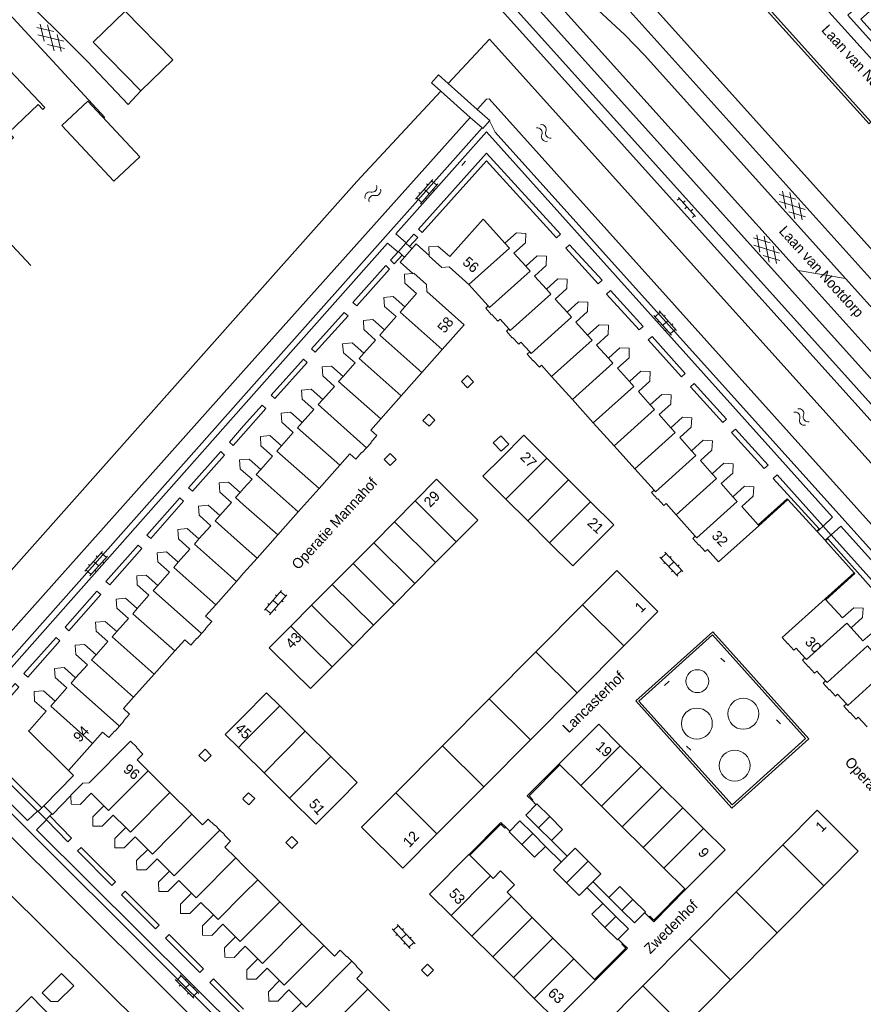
# Model space of a CAD drawing. Header units: metres. Extents: x 86385 to 87348, y 451052 to 451596.
# Tile 6 of 25: x 86461 to 86608, y 451300 to 451472. Entities that reach past the tile are written whole.
import ezdxf

# ---------------------------------------------------------------- set-up
doc = ezdxf.new("R2010")
doc.units = ezdxf.units.M
doc.linetypes.add('RI-HWA', pattern=[7.4, 5, -2.4])
for name, color, linetype, lineweight in [('B-WE-RI-HWA_TRANSPORTLEIDING-G', 150, 'RI-HWA', 18), ('bijgebouw', 8, 'Continuous', 0), ('dakrand', 8, 'Continuous', 0), ('dakrand bijgebouw', 8, 'Continuous', 0), ('gesloten verharding 6', 8, 'Continuous', 0), ('hoofdgebouw', 8, 'Continuous', 0), ('huisnummer', 8, 'Continuous', 0), ('kant gesloten verharding', 8, 'Continuous', 0), ('kant open verharding', 8, 'Continuous', 0), ('kant verharding', 8, 'Continuous', 0), ('kant water (FD)', 8, 'Continuous', 0), ('kunstwerk', 8, 'Continuous', 0), ('muur', 8, 'Continuous', 0), ('open verharding 2', 8, 'Continuous', 0), ('open verharding 6', 8, 'Continuous', 0), ('overig lijnvormig object', 8, 'Continuous', 0), ('raster', 8, 'Continuous', 0), ('straatnaam', 8, 'Continuous', 0), ('tussenmuur', 8, 'Continuous', 0), ('walbescherming', 8, 'Continuous', 0), ('water', 8, 'Continuous', 0)]:
    doc.layers.add(name, color=color, linetype=linetype, lineweight=lineweight)
doc.styles.add('Style-WORKING', font='WORKING.shx')

# ---------------------------------------------------------------- blocks, each defined once
blk = doc.blocks.new('GVTP6')
at = {"layer": 'gesloten verharding 6', "color": 7, "linetype": 'Continuous', "lineweight": 0}
for p, q in [((0, -0.4), (2.6, 1.2)), ((0, 0.4), (2.6, -1.2)), ((1, -1.2), (5, 1.2)), ((1, 1.2), (5, -1.2)), ((3.4, 1.2), (6, -0.4)), ((3.4, -1.2), (6, 0.4))]:
    blk.add_line(p, q, dxfattribs=at)
blk = doc.blocks.new('OV2')
at = {"layer": 'open verharding 2', "color": 7, "linetype": 'Continuous', "lineweight": 0}
for p, q in [((0.27, -2.31), (0.27, 2.29)), ((0.27, 1.99), (1.47, 1.99)), ((1.47, -2.31), (1.47, 2.29)), ((-0.03, 0.99), (0.27, 0.99)), ((1.77, 0.99), (1.47, 0.99)), ((-0.03, -1.01), (0.27, -1.01)), ((0.27, -0.01), (1.47, -0.01)), ((1.77, -1.01), (1.47, -1.01)), ((0.27, -2.01), (1.47, -2.01))]:
    blk.add_line(p, q, dxfattribs=at)
blk = doc.blocks.new('OVTP6')
at = {"layer": 'open verharding 6', "color": 7, "linetype": 'Continuous', "lineweight": 0}
for p, q in [((0, 0), (4.5, 0)), ((0.25, 0), (0.25, 0.5)), ((1.25, 0), (1.25, -0.5)), ((2.25, 0), (2.25, 0.5)), ((3.25, 0), (3.25, -0.5)), ((4.25, 0), (4.25, 0.5))]:
    blk.add_line(p, q, dxfattribs=at)
blk = doc.blocks.new('WA')
at = {"layer": 'water', "color": 7, "linetype": 'Continuous', "lineweight": 0}
for centre, start, end in [((0.73, 0), 28.0724, 151.9274), ((2.23, 0.8), 208.0724, 331.9274), ((0.73, -0.9), 28.0724, 151.9274), ((2.23, -0.1), 208.0724, 331.9274)]:
    blk.add_arc(centre, 0.85, start, end, dxfattribs=at)
blk = doc.blocks.new('A$Cf75df683')
at = {"layer": 'bijgebouw', "linetype": 'Continuous', "lineweight": 13}
for p, q in [((86553.45, 451333.02), (86555.71, 451330.78)), ((86552.73, 451327.82), (86550.48, 451330.06)), ((86562.36, 451323.03), (86560.15, 451325.23)), ((86567.98, 451318.57), (86570.18, 451316.39)), ((86565.01, 451315.6), (86567.19, 451313.43))]:
    blk.add_line(p, q, dxfattribs=at)
at = {"layer": 'bijgebouw', "linetype": 'Continuous', "lineweight": 13, "flags": 128}
for points in [[(86482.04, 451459.76), (86473.73, 451468.25), (86479.29, 451473.7), (86487.61, 451465.21), (86482.04, 451459.76)], [(86546.34, 451398.09), (86544.94, 451399.54), (86543.6, 451398.28), (86545, 451396.83), (86546.34, 451398.09)], [(86551.52, 451331.08), (86549.3, 451333.29), (86551.23, 451335.23), (86553.45, 451333.02)], [(86550.48, 451330.06), (86548.26, 451332.27), (86546.36, 451330.35), (86548.58, 451328.14)], [(86555.71, 451330.78), (86553.78, 451328.83), (86551.52, 451331.08)], [(86548.58, 451328.14), (86550.82, 451325.91), (86552.73, 451327.82)], [(86560.15, 451325.23), (86557.89, 451327.49), (86554.12, 451323.7), (86556.38, 451321.44)], [(86556.38, 451321.44), (86558.59, 451319.25), (86562.36, 451323.03)], [(86566.07, 451316.65), (86563.8, 451318.91), (86565.71, 451320.83), (86567.98, 451318.57)], [(86563.1, 451313.68), (86560.82, 451315.96), (86562.72, 451317.87), (86565.01, 451315.6)], [(86570.18, 451316.39), (86568.27, 451314.47), (86566.07, 451316.65)], [(86567.19, 451313.43), (86565.28, 451311.51), (86563.1, 451313.68)], [(86464.8, 451302.22), (86466.3, 451300.71), (86467.55, 451300.71), (86470.33, 451303.48), (86468.21, 451305.61), (86464.8, 451302.22)]]:
    blk.add_lwpolyline(points, dxfattribs=at)
at = {"layer": 'dakrand', "linetype": 'Continuous', "lineweight": 0}
for p, q in [((86549.61, 451384.66), (86545.79, 451388.46)), ((86553.44, 451380.85), (86549.61, 451384.66)), ((86537.13, 451381.01), (86533.51, 451377.37)), ((86533.51, 451377.37), (86529.89, 451373.73)), ((86529.89, 451373.73), (86526.28, 451370.09)), ((86526.28, 451370.09), (86522.66, 451366.45)), ((86559.19, 451370.01), (86551.03, 451361.8)), ((86522.66, 451366.45), (86519.04, 451362.81)), ((86519.04, 451362.81), (86515.43, 451359.17)), ((86551.03, 451361.8), (86542.88, 451353.59)), ((86510.77, 451347.94), (86506.31, 451352.36)), ((86542.88, 451353.59), (86534.72, 451345.38)), ((86500, 451350.59), (86496.8, 451347.36)), ((86515.23, 451343.52), (86510.77, 451347.94)), ((86534.72, 451345.38), (86526.56, 451337.18)), ((86593.19, 451312.73), (86601.34, 451320.94)), ((86585.04, 451304.52), (86593.19, 451312.73)), ((86576.89, 451296.3), (86585.04, 451304.52))]:
    blk.add_line(p, q, dxfattribs=at)
at = {"layer": 'dakrand', "linetype": 'Continuous', "lineweight": 0, "flags": 128}
for points in [[(86545.79, 451388.46), (86541.78, 451392.45), (86545.02, 451395.7)], [(86537.88, 451387.78), (86540.88, 451384.79), (86537.13, 451381.01)], [(86560.46, 451379.81), (86557.48, 451376.83), (86553.44, 451380.85)], [(86572.36, 451368.86), (86565.16, 451376.02), (86559.19, 451370.01)], [(86515.43, 451359.17), (86511.68, 451355.39), (86508.67, 451358.38)], [(86506.31, 451352.36), (86504.01, 451354.63), (86500, 451350.59)], [(86516.77, 451335.87), (86519.83, 451338.96), (86515.23, 451343.52)], [(86526.56, 451337.18), (86520.59, 451331.17), (86527.79, 451324.01)], [(86601.34, 451320.94), (86607.33, 451326.97), (86600.13, 451334.12)], [(86546, 451319.8), (86547.31, 451321.12), (86544.88, 451323.55), (86543.56, 451322.23)]]:
    blk.add_lwpolyline(points, dxfattribs=at)
at = {"layer": 'dakrand bijgebouw', "linetype": 'Continuous', "lineweight": 0, "flags": 128}
blk.add_lwpolyline([(86468.24, 451453.71), (86477.31, 451444.01), (86481.86, 451448.26), (86472.8, 451457.96), (86468.24, 451453.71)], dxfattribs=at)
at = {"layer": 'hoofdgebouw', "linetype": 'Continuous', "lineweight": 13}
for p, q in [((86541.82, 451437.36), (86536, 451430.84)), ((86551.28, 451430.95), (86549.26, 451429.14)), ((86554.89, 451426.94), (86552.87, 451425.12)), ((86539.35, 451425.97), (86542.72, 451422.2)), ((86524.46, 451423.68), (86526.1, 451423.83)), ((86526.1, 451423.83), (86528.13, 451422.02)), ((86542.72, 451422.2), (86542.27, 451421.8)), ((86520.91, 451419.68), (86522.55, 451419.83)), ((86522.55, 451419.83), (86524.58, 451418.02)), ((86546.33, 451418.18), (86545.89, 451417.78)), ((86518.93, 451415.75), (86520.97, 451413.94)), ((86534.69, 451414.61), (86531.1, 451410.57)), ((86549.95, 451414.17), (86549.5, 451413.77)), ((86513.71, 451411.56), (86515.35, 451411.71)), ((86515.35, 451411.71), (86517.38, 451409.9)), ((86569.38, 451410.83), (86567.36, 451409.01)), ((86531.1, 451410.57), (86527.52, 451406.52)), ((86553.79, 451409.9), (86557.42, 451405.86)), ((86527.52, 451406.52), (86523.94, 451402.5)), ((86557.42, 451405.86), (86561.06, 451401.81)), ((86561.06, 451401.81), (86564.71, 451397.76)), ((86580.25, 451398.74), (86578.23, 451396.92)), ((86564.71, 451397.76), (86568.32, 451393.74)), ((86499.3, 451395.32), (86500, 451395.38)), ((86552.92, 451395.63), (86556.75, 451391.83)), ((86516.77, 451394.41), (86513.16, 451390.35)), ((86568.32, 451393.74), (86571.67, 451390.01)), ((86556.75, 451391.83), (86560.58, 451388.02)), ((86495.82, 451389.69), (86495.72, 451391.29)), ((86499.4, 451389.63), (86500, 451390.31)), ((86513.16, 451390.35), (86509.52, 451386.25)), ((86571.67, 451390.01), (86571.23, 451389.61)), ((86529.94, 451388.14), (86526.33, 451384.5)), ((86509.52, 451386.25), (86505.95, 451382.22)), ((86575.52, 451385.74), (86578.88, 451382)), ((86526.33, 451384.5), (86522.71, 451380.86)), ((86589.99, 451383.83), (86589.86, 451383.98)), ((86505.95, 451382.22), (86502.36, 451378.18)), ((86578.88, 451382), (86578.44, 451381.6)), ((86522.71, 451380.86), (86519.1, 451377.21)), ((86502.36, 451378.18), (86500, 451375.52)), ((86519.1, 451377.21), (86515.48, 451373.57)), ((86500, 451375.52), (86498.74, 451374.1)), ((86498.74, 451374.1), (86495.13, 451370.02)), ((86515.48, 451373.57), (86511.87, 451369.93)), ((86601.68, 451370.9), (86601.55, 451371.05)), ((86511.87, 451369.93), (86508.25, 451366.28)), ((86572.36, 451368.86), (86566.39, 451362.85)), ((86566.39, 451362.85), (86558.23, 451354.64)), ((86487.96, 451361.95), (86484.37, 451357.91)), ((86598.03, 451360.74), (86597.58, 451360.34)), ((86484.37, 451357.91), (86480.79, 451353.87)), ((86601.64, 451356.72), (86601.2, 451356.32)), ((86463.4, 451354.86), (86465.04, 451355.01)), ((86465.04, 451355.01), (86467.08, 451353.2)), ((86558.23, 451354.64), (86550.08, 451346.44)), ((86605.26, 451352.71), (86604.81, 451352.31)), ((86496.8, 451347.36), (86499.1, 451345.09)), ((86473.61, 451345.79), (86469.4, 451341.07)), ((86550.08, 451346.44), (86541.92, 451338.23)), ((86565.77, 451345.41), (86569.4, 451341.8)), ((86499.1, 451345.09), (86500, 451344.19)), ((86500, 451344.19), (86503.56, 451340.67)), ((86555.24, 451342.06), (86555.09, 451342.21)), ((86558.86, 451338.46), (86555.24, 451342.06)), ((86483.3, 451341.03), (86487.13, 451337.23)), ((86503.56, 451340.67), (86508.02, 451336.25)), ((86569.4, 451341.8), (86573.03, 451338.19)), ((86562.5, 451334.85), (86558.86, 451338.46)), ((86487.13, 451337.23), (86490.96, 451333.42)), ((86541.92, 451338.23), (86533.76, 451330.02)), ((86573.03, 451338.19), (86576.67, 451334.57)), ((86566.13, 451331.24), (86562.5, 451334.85)), ((86576.67, 451334.57), (86580.3, 451330.96)), ((86600.13, 451334.12), (86594.14, 451328.08)), ((86533.76, 451330.02), (86527.79, 451324.01)), ((86569.77, 451327.63), (86566.13, 451331.24)), ((86594.14, 451328.08), (86585.99, 451319.87)), ((86539.51, 451326.27), (86539.36, 451326.42)), ((86573.4, 451324.02), (86569.77, 451327.63)), ((86498.62, 451325.8), (86500, 451324.43)), ((86543.12, 451322.66), (86539.51, 451326.27)), ((86500, 451324.43), (86502.45, 451321.99)), ((86577.04, 451320.41), (86573.4, 451324.02)), ((86502.45, 451321.99), (86506.31, 451318.15)), ((86543.56, 451322.23), (86543.12, 451322.66)), ((86488.97, 451317.75), (86490.9, 451319.68)), ((86546.76, 451319.05), (86546, 451319.8)), ((86585.99, 451319.87), (86577.84, 451311.66)), ((86489, 451316.13), (86488.97, 451317.75)), ((86506.31, 451318.15), (86510.18, 451314.31)), ((86550.39, 451315.43), (86546.76, 451319.05)), ((86510.18, 451314.31), (86514, 451310.5)), ((86536.23, 451315.74), (86539.86, 451312.13)), ((86554.02, 451311.82), (86550.39, 451315.43)), ((86539.86, 451312.13), (86543.49, 451308.51)), ((86557.65, 451308.2), (86554.02, 451311.82)), ((86577.84, 451311.66), (86569.69, 451303.45)), ((86543.49, 451308.51), (86547.12, 451304.9)), ((86561.28, 451304.59), (86557.65, 451308.2)), ((86547.12, 451304.9), (86550.76, 451301.28)), ((86521.66, 451302.89), (86525.49, 451299.08)), ((86569.69, 451303.45), (86561.54, 451295.24))]:
    blk.add_line(p, q, dxfattribs=at)
at = {"layer": 'hoofdgebouw', "linetype": 'Continuous', "lineweight": 13, "flags": 128}
for points in [[(86450.77, 451447.98), (86450.43, 451447.66), (86455.66, 451442.15), (86459.02, 451445.34), (86456.27, 451448.24), (86459.81, 451451.62), (86458.98, 451452.49), (86464.09, 451457.36), (86464.91, 451456.49), (86465.3, 451456.86), (86459.15, 451463.31), (86449.74, 451454.33), (86453.41, 451450.49), (86452.6, 451449.72)], [(86545.64, 451433.15), (86542.05, 451437.14), (86541.82, 451437.36)], [(86549.26, 451429.14), (86547.19, 451431.43), (86549.21, 451433.25), (86549.29, 451434.88), (86547.67, 451434.97), (86545.64, 451433.15)], [(86536, 451430.84), (86533.94, 451432.63), (86532.32, 451432.54), (86532.4, 451430.99)], [(86532.4, 451430.99), (86532.4, 451430.91), (86534.61, 451428.94), (86535.89, 451429.01), (86539.35, 451425.97)], [(86552.87, 451425.12), (86550.79, 451427.43), (86552.82, 451429.24), (86552.9, 451430.87), (86551.28, 451430.95)], [(86528.13, 451422.02), (86530.2, 451424.36), (86528.17, 451426.16), (86528.07, 451427.76), (86529.57, 451427.89)], [(86529.57, 451427.89), (86529.72, 451427.9), (86531.91, 451425.96), (86531.98, 451424.7), (86538.51, 451418.92), (86534.69, 451414.61)], [(86556.47, 451421.11), (86554.41, 451423.4), (86556.43, 451425.22), (86556.51, 451426.85), (86554.89, 451426.94)], [(86524.58, 451418.02), (86526.63, 451420.33), (86524.59, 451422.13), (86524.46, 451423.68)], [(86560.07, 451417.1), (86558.02, 451419.39), (86560.04, 451421.21), (86560.12, 451422.84), (86558.49, 451422.93), (86556.47, 451421.11)], [(86542.27, 451421.8), (86543.31, 451420.65), (86543.36, 451420.7), (86544.41, 451419.53), (86544.8, 451419.89), (86546.33, 451418.18)], [(86520.97, 451413.94), (86523.02, 451416.25), (86520.98, 451418.06), (86520.91, 451419.68)], [(86545.89, 451417.78), (86546.92, 451416.63), (86546.98, 451416.68), (86548.03, 451415.51), (86548.42, 451415.86), (86549.95, 451414.17)], [(86563.7, 451413.08), (86561.63, 451415.38), (86563.65, 451417.2), (86563.72, 451418.84), (86562.1, 451418.92), (86560.07, 451417.1)], [(86517.29, 451415.6), (86517.29, 451415.6), (86518.93, 451415.75)], [(86517.38, 451409.9), (86519.45, 451412.24), (86517.42, 451414.04), (86517.29, 451415.6)], [(86567.36, 451409.01), (86565.28, 451411.32), (86567.3, 451413.14), (86567.35, 451414.81), (86565.72, 451414.89), (86563.7, 451413.08)], [(86549.5, 451413.77), (86550.54, 451412.61), (86550.59, 451412.66), (86551.64, 451411.49), (86552.03, 451411.85), (86553.79, 451409.9)], [(86513.8, 451405.86), (86515.84, 451408.16), (86513.8, 451409.97), (86513.71, 451411.56)], [(86571.01, 451404.94), (86568.93, 451407.25), (86570.96, 451409.07), (86571, 451410.74), (86569.38, 451410.83)], [(86510.12, 451407.52), (86511.77, 451407.67), (86513.8, 451405.86)], [(86510.22, 451401.83), (86512.27, 451404.14), (86510.24, 451405.95), (86510.12, 451407.52)], [(86574.61, 451400.94), (86572.56, 451403.22), (86574.58, 451405.04), (86574.66, 451406.67), (86573.04, 451406.76), (86571.01, 451404.94)], [(86506.54, 451403.48), (86508.18, 451403.63), (86510.22, 451401.83)], [(86506.61, 451397.76), (86508.67, 451400.08), (86506.64, 451401.89), (86506.54, 451403.48)], [(86523.94, 451402.5), (86522.19, 451400.51), (86523.26, 451399.56), (86522.19, 451398.37), (86522.25, 451398.32), (86521.47, 451397.45)], [(86578.23, 451396.92), (86576.16, 451399.22), (86578.18, 451401.04), (86578.26, 451402.67), (86576.63, 451402.76), (86574.61, 451400.94)], [(86502.94, 451399.42), (86504.58, 451399.57), (86506.61, 451397.76)], [(86502.98, 451393.66), (86505.03, 451395.98), (86503, 451397.79), (86502.94, 451399.42)], [(86545.02, 451395.7), (86548.92, 451399.61), (86552.92, 451395.63)], [(86581.83, 451392.91), (86579.76, 451395.21), (86581.78, 451397.03), (86581.88, 451398.65), (86580.25, 451398.74)], [(86521.47, 451397.45), (86520.71, 451396.59), (86520.66, 451396.64), (86519.6, 451395.44), (86518.53, 451396.39), (86516.77, 451394.41)], [(86500, 451393.24), (86499.42, 451393.76), (86499.3, 451395.32)], [(86500, 451395.38), (86500.94, 451395.47), (86502.98, 451393.66)], [(86585.45, 451388.89), (86583.38, 451391.18), (86585.41, 451393), (86585.48, 451394.64), (86583.86, 451394.73), (86581.83, 451392.91)], [(86500, 451390.31), (86501.46, 451391.95), (86500, 451393.24)], [(86537.88, 451387.78), (86533.7, 451391.93), (86529.94, 451388.14)], [(86495.72, 451391.29), (86497.36, 451391.44), (86499.4, 451389.63)], [(86589.86, 451383.98), (86586.99, 451387.18), (86589.01, 451389), (86589.1, 451390.62), (86587.47, 451390.71), (86585.45, 451388.89)], [(86495.82, 451385.59), (86497.85, 451387.89), (86495.82, 451389.69)], [(86571.23, 451389.61), (86572.27, 451388.46), (86572.32, 451388.51), (86573.37, 451387.34), (86573.76, 451387.69), (86575.52, 451385.74)], [(86492.14, 451387.25), (86493.78, 451387.4), (86495.82, 451385.59)], [(86492.2, 451381.52), (86494.26, 451383.83), (86492.22, 451385.64), (86492.14, 451387.25)], [(86560.58, 451388.02), (86564.62, 451384), (86560.46, 451379.81)], [(86488.52, 451383.17), (86490.16, 451383.32), (86492.2, 451381.52)], [(86488.58, 451377.44), (86490.63, 451379.75), (86488.6, 451381.55), (86488.52, 451383.17)], [(86578.44, 451381.6), (86579.48, 451380.44), (86579.53, 451380.48), (86580.58, 451379.32), (86580.98, 451379.67), (86582.94, 451377.49), (86589.99, 451383.83)], [(86484.91, 451379.1), (86486.55, 451379.24), (86488.58, 451377.44)], [(86485, 451373.4), (86487.04, 451375.7), (86485.01, 451377.51), (86484.91, 451379.1)], [(86481.32, 451375.06), (86482.96, 451375.2), (86485, 451373.4)], [(86481.41, 451369.36), (86483.46, 451371.67), (86481.43, 451373.48), (86481.32, 451375.06)], [(86477.74, 451371.02), (86479.38, 451371.16), (86481.41, 451369.36)], [(86601.55, 451371.05), (86594.04, 451364.28), (86595.01, 451363.21), (86595.06, 451363.25), (86596.11, 451362.09), (86596.5, 451362.44), (86598.03, 451360.74)], [(86477.83, 451365.32), (86479.87, 451367.62), (86477.84, 451369.43), (86477.74, 451371.02)], [(86495.13, 451370.02), (86493.35, 451368.02), (86494.42, 451367.08), (86493.36, 451365.88), (86493.41, 451365.83), (86492.66, 451364.99)], [(86606.1, 451365.99), (86608.09, 451367.78), (86608.2, 451369.42), (86606.55, 451369.5), (86604.56, 451367.71), (86601.68, 451370.9)], [(86474.15, 451366.98), (86475.8, 451367.12), (86477.83, 451365.32)], [(86474.25, 451361.28), (86476.3, 451363.6), (86474.27, 451365.4), (86474.15, 451366.98)], [(86508.25, 451366.28), (86504.48, 451362.49), (86508.67, 451358.38)], [(86611.69, 451363.78), (86611.8, 451365.41), (86610.15, 451365.49), (86608.16, 451363.7), (86606.1, 451365.99)], [(86492.66, 451364.99), (86491.88, 451364.11), (86491.83, 451364.16), (86490.77, 451362.96), (86489.7, 451363.91), (86487.96, 451361.95)], [(86470.57, 451362.94), (86472.21, 451363.09), (86474.25, 451361.28)], [(86470.66, 451357.24), (86472.71, 451359.55), (86470.68, 451361.36), (86470.57, 451362.94)], [(86466.99, 451358.9), (86468.63, 451359.05), (86470.66, 451357.24)], [(86597.58, 451360.34), (86598.62, 451359.19), (86598.67, 451359.24), (86599.72, 451358.07), (86600.11, 451358.43), (86601.64, 451356.72)], [(86467.08, 451353.2), (86469.13, 451355.51), (86467.1, 451357.32), (86466.99, 451358.9)], [(86601.2, 451356.32), (86602.23, 451355.17), (86602.29, 451355.22), (86603.34, 451354.05), (86603.73, 451354.4), (86605.26, 451352.71)], [(86469.4, 451341.07), (86462.42, 451347.98), (86462.65, 451348.2), (86465.5, 451351.42), (86463.48, 451353.21), (86463.4, 451354.86)], [(86480.79, 451353.87), (86479.03, 451351.88), (86480.09, 451350.94), (86479.03, 451349.74), (86479.09, 451349.69), (86478.32, 451348.84)], [(86604.81, 451352.31), (86605.85, 451351.15), (86605.9, 451351.2), (86606.95, 451350.03), (86607.34, 451350.39), (86608.87, 451348.69)], [(86478.32, 451348.84), (86477.56, 451347.97), (86477.51, 451348.02), (86476.44, 451346.82), (86475.37, 451347.77), (86473.61, 451345.79)], [(86555.09, 451342.21), (86555.08, 451342.22), (86562, 451349.16), (86565.77, 451345.41)], [(86469.84, 451336.68), (86469.84, 451336.78), (86471.91, 451338.87), (86473.02, 451338.9), (86480.24, 451346.19), (86481.32, 451345.12), (86481.27, 451345.07), (86482.4, 451343.94), (86481.4, 451342.93), (86483.3, 451341.03)], [(86475.58, 451334.92), (86473.39, 451337.1), (86471.47, 451335.16), (86469.85, 451335.17), (86469.84, 451336.68)], [(86508.02, 451336.25), (86512.62, 451331.68), (86516.77, 451335.87)], [(86473.68, 451331.36), (86473.66, 451332.98), (86475.58, 451334.92)], [(86479.41, 451331.11), (86477.22, 451333.29), (86475.29, 451331.35), (86473.68, 451331.36)], [(86490.96, 451333.42), (86492.81, 451331.58), (86493.81, 451332.6), (86494.95, 451331.47), (86495, 451331.52), (86495.85, 451330.67)], [(86477.51, 451327.55), (86477.48, 451329.17), (86479.41, 451331.11)], [(86495.85, 451330.67), (86496.64, 451329.89), (86496.59, 451329.84), (86497.72, 451328.71), (86496.71, 451327.7), (86498.62, 451325.8)], [(86580.3, 451330.96), (86584.08, 451327.21), (86577.18, 451320.27), (86577.04, 451320.41)], [(86483.24, 451327.3), (86481.05, 451329.48), (86479.12, 451327.54), (86477.51, 451327.55)], [(86481.34, 451323.74), (86481.31, 451325.36), (86483.24, 451327.3)], [(86539.36, 451326.42), (86539.34, 451326.43), (86532.47, 451319.49), (86536.23, 451315.74)], [(86487.07, 451323.49), (86484.88, 451325.67), (86482.95, 451323.73), (86481.34, 451323.74)], [(86485.17, 451319.94), (86485.14, 451321.55), (86487.07, 451323.49)], [(86490.9, 451319.68), (86488.7, 451321.86), (86486.78, 451319.93), (86485.17, 451319.94)], [(86494.72, 451315.87), (86492.53, 451318.05), (86490.61, 451316.12), (86489, 451316.13)], [(86492.82, 451312.32), (86492.8, 451313.94), (86494.72, 451315.87)], [(86498.59, 451312.03), (86496.39, 451314.22), (86494.46, 451312.28), (86492.82, 451312.32)], [(86496.69, 451308.47), (86496.66, 451310.09), (86498.59, 451312.03)], [(86500, 451310.1), (86498.33, 451308.43), (86496.69, 451308.47)], [(86502.45, 451308.19), (86500.26, 451310.37), (86500, 451310.1)], [(86514, 451310.5), (86515.86, 451308.66), (86516.87, 451309.67), (86518, 451308.54), (86518.05, 451308.59), (86518.89, 451307.76)], [(86500.55, 451304.63), (86500.53, 451306.25), (86502.45, 451308.19)], [(86518.89, 451307.76), (86519.69, 451306.96), (86519.64, 451306.91), (86520.77, 451305.79), (86519.76, 451304.77), (86521.66, 451302.89)], [(86506.28, 451304.38), (86504.09, 451306.56), (86502.16, 451304.62), (86500.55, 451304.63)], [(86504.38, 451300.82), (86504.35, 451302.44), (86506.28, 451304.38)], [(86550.76, 451301.28), (86554.53, 451297.53), (86561.42, 451304.45), (86561.28, 451304.59)], [(86510.11, 451300.57), (86507.92, 451302.75), (86505.99, 451300.81), (86504.38, 451300.82)], [(86508.21, 451297.01), (86508.18, 451298.63), (86510.11, 451300.57)]]:
    blk.add_lwpolyline(points, dxfattribs=at)
at = {"layer": 'kant gesloten verharding', "linetype": 'Continuous', "lineweight": 0}
for p, q in [((86596.84, 451428.37), (86532.43, 451500)), ((86682.37, 451345.93), (86543.77, 451500)), ((86650.47, 451363.98), (86539.93, 451486.87)), ((86570.09, 451465.94), (86605.12, 451426.98)), ((86641.99, 451378.17), (86596.84, 451428.37)), ((86605.12, 451426.98), (86640.78, 451387.32))]:
    blk.add_line(p, q, dxfattribs=at)
at = {"layer": 'kant gesloten verharding', "linetype": 'Continuous', "lineweight": 0, "flags": 128}
blk.add_lwpolyline([(86570.09, 451465.94), (86566.57, 451469.54), (86543.07, 451491.39), (86540.31, 451494.28), (86535.15, 451500)], dxfattribs=at)
at = {"layer": 'kant open verharding', "linetype": 'Continuous', "lineweight": 0}
for p, q in [((86568.43, 451500), (86609.55, 451454.34)), ((86578.42, 451500), (86706.09, 451358.16)), ((86500, 451406.44), (86541.63, 451453.3)), ((86500.9, 451335.09), (86500, 451335.97)), ((86550.39, 451335.81), (86551.1, 451335.1)), ((86545.78, 451331.17), (86546.48, 451330.47)), ((86553.78, 451328.83), (86556.51, 451326.11)), ((86552.73, 451327.82), (86555.49, 451325.08)), ((86563.8, 451318.91), (86561.01, 451321.68)), ((86562.72, 451317.87), (86559.96, 451320.62)), ((86570.78, 451315.5), (86570.03, 451316.25)), ((86566.17, 451310.87), (86565.4, 451311.64))]:
    blk.add_line(p, q, dxfattribs=at)
at = {"layer": 'kant open verharding', "linetype": 'Continuous', "lineweight": 0, "flags": 128}
for points in [[(86678.06, 451319.99), (86679.1, 451321.22), (86678.89, 451325.12), (86521.58, 451500)], [(86567.81, 451500), (86609.23, 451454), (86609.55, 451454.34)], [(86536.38, 451486.48), (86677.7, 451329.37), (86681.87, 451333.01)], [(86621.54, 451457.03), (86607.81, 451472.29), (86613.83, 451477.68), (86615.79, 451475.49), (86621.73, 451480.83), (86618.39, 451484.55), (86605.51, 451472.96), (86620.61, 451456.19), (86621.54, 451457.03)], [(86542.92, 451454.53), (86543.92, 451452.54), (86670.77, 451311.56), (86678.06, 451319.99)], [(86528.36, 451433.23), (86526.57, 451434.8), (86542.4, 451452.6), (86602.84, 451385.34), (86601.22, 451383.77)], [(86500, 451404.82), (86525.14, 451433.17), (86526.95, 451431.63)], [(86529.57, 451427.89), (86527.31, 451429.87), (86530.14, 451433.07), (86532.4, 451430.99)], [(86539.07, 451407.92), (86538.04, 451409), (86539.12, 451410.03), (86540.15, 451408.95), (86539.07, 451407.92)], [(86500, 451293.19), (86446.6, 451346.33), (86500, 451406.44)], [(86464.02, 451334), (86462.26, 451332.32), (86448.16, 451346.37), (86500, 451404.82)], [(86531.31, 451402.21), (86532.34, 451403.28), (86533.4, 451402.25), (86532.37, 451401.18), (86531.31, 451402.21)], [(86524.55, 451395.37), (86525.59, 451396.42), (86526.64, 451395.38), (86525.6, 451394.33), (86524.55, 451395.37)], [(86600.48, 451383.25), (86600.08, 451382.85), (86595.05, 451388.38)], [(86668.5, 451308.89), (86670.01, 451310.68), (86604.31, 451383.75), (86602.62, 451382.23)], [(86606.6, 451375.61), (86601.59, 451381.17), (86602.03, 451381.54)], [(86598.71, 451346.61), (86585.26, 451334.52), (86568.47, 451353.23), (86581.92, 451365.31), (86598.71, 451346.61)], [(86598.15, 451346.64), (86585.29, 451335.09), (86569.03, 451353.2), (86581.89, 451364.75), (86598.15, 451346.64)], [(86493.26, 451342.66), (86492.2, 451343.72), (86493.26, 451344.78), (86494.32, 451343.72), (86493.26, 451342.66)], [(86469.4, 451341.07), (86470.28, 451340.23), (86465.1, 451334.91), (86466.59, 451333.39), (86469.84, 451336.68)], [(86500, 451336.3), (86500.87, 451337.2), (86501.94, 451336.16), (86500.9, 451335.09)], [(86500, 451335.97), (86499.83, 451336.13), (86500, 451336.3)], [(86500, 451294.81), (86463.83, 451330.74), (86465.56, 451332.43)], [(86508.44, 451327.43), (86507.37, 451328.48), (86508.42, 451329.55), (86509.49, 451328.5), (86508.44, 451327.43)], [(86532.09, 451305.16), (86531.05, 451306.2), (86532.1, 451307.24), (86533.13, 451306.19), (86532.09, 451305.16)], [(86457.18, 451295.86), (86462.93, 451301.61), (86466.71, 451297.73), (86420.67, 451251.59), (86421.74, 451250.61), (86422.4, 451250)]]:
    blk.add_lwpolyline(points, dxfattribs=at)
at = {"layer": 'kant open verharding', "linetype": 'Continuous', "lineweight": 0, "extrusion": (0, 0, -1)}
for centre, radius, start, end in [((-86579.23, 451356.68), 2, 0, 180), ((-86579.23, 451356.68), 2, 180, 0), ((-86587.26, 451350.98), 2.7, 0, 180), ((-86579.15, 451349.27), 2.7, 0, 180), ((-86587.26, 451350.98), 2.7, 180, 0), ((-86579.15, 451349.27), 2.7, 180, 0), ((-86585.75, 451341.93), 2.7, 0, 180), ((-86585.75, 451341.93), 2.7, 180, 0)]:
    blk.add_arc(centre, radius, start, end, dxfattribs=at)
at = {"layer": 'kant verharding', "linetype": 'Continuous', "lineweight": 0}
for p, q in [((86455.72, 451436.83), (86462.83, 451429.25)), ((86596.84, 451428.37), (86605.12, 451426.98))]:
    blk.add_line(p, q, dxfattribs=at)
at = {"layer": 'kant verharding', "linetype": 'Continuous', "lineweight": 0, "flags": 128}
for points in [[(86459.49, 451478.11), (86472.7, 451464.96), (86479.84, 451457.36), (86482.04, 451459.76)], [(86457.63, 451474.75), (86472.2, 451458.94), (86475.75, 451455.11)]]:
    blk.add_lwpolyline(points, dxfattribs=at)
at = {"layer": 'kant water (FD)', "linetype": 'Continuous', "lineweight": 0}
for p, q in [((86535.71, 451461.04), (86542.91, 451468.78)), ((86519.78, 451443.92), (86534.45, 451459.69))]:
    blk.add_line(p, q, dxfattribs=at)
at = {"layer": 'kunstwerk', "linetype": 'Continuous', "lineweight": 13}
for p, q in [((86540.79, 451456.52), (86535.71, 451461.04)), ((86534.45, 451459.69), (86539.57, 451455.14)), ((86539.57, 451455.14), (86541.64, 451453.3))]:
    blk.add_line(p, q, dxfattribs=at)
at = {"layer": 'kunstwerk', "linetype": 'Continuous', "lineweight": 13, "flags": 128}
for points in [[(86535.71, 451461.04), (86534.02, 451462.54), (86532.8, 451461.16), (86534.45, 451459.69)], [(86542.92, 451454.53), (86542.97, 451454.59), (86540.79, 451456.52)], [(86541.64, 451453.3), (86541.75, 451453.2), (86542.92, 451454.53)]]:
    blk.add_lwpolyline(points, dxfattribs=at)
at = {"layer": 'muur', "linetype": 'Continuous', "lineweight": 0}
for p, q in [((86500, 451399.89), (86503.9, 451404.29)), ((86589.99, 451383.83), (86595.05, 451388.38)), ((86606.6, 451375.61), (86601.55, 451371.05)), ((86500, 451299.42), (86494.72, 451304.71))]:
    blk.add_line(p, q, dxfattribs=at)
at = {"layer": 'muur', "linetype": 'Continuous', "lineweight": 0, "flags": 128}
for points in [[(86554.66, 451434.1), (86555.32, 451434.71), (86542.41, 451448.9), (86530.51, 451435.61), (86531.18, 451435.01), (86542.41, 451447.55), (86554.66, 451434.1)], [(86528.36, 451433.23), (86528.32, 451433.18), (86528.98, 451432.57), (86530.4, 451434.14), (86529.73, 451434.75), (86528.36, 451433.23)], [(86526.96, 451431.63), (86525.64, 451430.18), (86526.31, 451429.57), (86527.69, 451431.09), (86527.02, 451431.7), (86526.96, 451431.63)], [(86561.93, 451426.08), (86562.6, 451426.68), (86556.93, 451432.9), (86556.26, 451432.3), (86561.93, 451426.08)], [(86525.5, 451428.65), (86524.83, 451429.25), (86519.07, 451422.8), (86519.74, 451422.2), (86525.5, 451428.65)], [(86569.09, 451418.03), (86569.76, 451418.64), (86564.05, 451424.88), (86563.39, 451424.28), (86569.09, 451418.03)], [(86518.23, 451420.47), (86517.56, 451421.07), (86511.84, 451414.71), (86512.51, 451414.11), (86518.23, 451420.47)], [(86576.44, 451409.81), (86577.11, 451410.41), (86571.33, 451416.88), (86570.66, 451416.28), (86576.44, 451409.81)], [(86511.1, 451412.31), (86510.43, 451412.92), (86504.78, 451406.65), (86505.45, 451406.05), (86511.1, 451412.31)], [(86583.66, 451401.84), (86584.32, 451402.44), (86578.68, 451408.68), (86578.01, 451408.08), (86583.66, 451401.84)], [(86503.9, 451404.29), (86503.22, 451404.88), (86500, 451401.24)], [(86500, 451401.24), (86497.51, 451398.43), (86498.19, 451397.84), (86500, 451399.89)], [(86590.91, 451393.82), (86591.58, 451394.42), (86585.88, 451400.71), (86585.21, 451400.11), (86590.91, 451393.82)], [(86496.66, 451396.16), (86495.99, 451396.76), (86490.39, 451390.44), (86491.06, 451389.85), (86496.66, 451396.16)], [(86601.22, 451383.77), (86593.16, 451392.7), (86592.49, 451392.09), (86600.48, 451383.25)], [(86489.51, 451388.09), (86488.83, 451388.68), (86483.1, 451382.19), (86483.78, 451381.59), (86489.51, 451388.09)], [(86595.05, 451388.38), (86594.91, 451388.53), (86589.86, 451383.98)], [(86600.48, 451383.25), (86600.55, 451383.17), (86601.22, 451383.77)], [(86602.62, 451382.23), (86601.95, 451381.63), (86602.03, 451381.54)], [(86602.03, 451381.54), (86610.02, 451372.58), (86610.69, 451373.18), (86602.62, 451382.23)], [(86482.23, 451379.85), (86481.56, 451380.44), (86475.95, 451374.1), (86476.62, 451373.51), (86482.23, 451379.85)], [(86601.68, 451370.9), (86606.74, 451375.45), (86606.6, 451375.61)], [(86475.04, 451371.79), (86474.36, 451372.39), (86468.81, 451366.08), (86469.49, 451365.48), (86475.04, 451371.79)], [(86467.9, 451363.72), (86467.23, 451364.32), (86461.62, 451357.99), (86462.3, 451357.4), (86467.9, 451363.72)], [(86464.02, 451334), (86464.1, 451333.92), (86464.74, 451334.55), (86452.69, 451346.52), (86460.75, 451355.65), (86460.07, 451356.25), (86451.45, 451346.48), (86464.02, 451334)], [(86555.24, 451342.06), (86549.84, 451336.65), (86550.53, 451335.96), (86550.39, 451335.81), (86549.54, 451336.65), (86555.09, 451342.21)], [(86465.56, 451332.43), (86469.32, 451328.64), (86469.96, 451329.27), (86466.14, 451333.13), (86465.5, 451332.49), (86465.56, 451332.43)], [(86539.36, 451326.42), (86544.93, 451332.01), (86545.78, 451331.17), (86545.63, 451331.02), (86544.93, 451331.72), (86539.51, 451326.27)], [(86471.64, 451327.65), (86471.01, 451327.02), (86477, 451321), (86477.64, 451321.64), (86471.64, 451327.65)], [(86479.31, 451320.02), (86478.67, 451319.38), (86484.63, 451313.4), (86485.27, 451314.04), (86479.31, 451320.02)], [(86577.18, 451320.27), (86571.62, 451314.66), (86570.78, 451315.5), (86570.93, 451315.65), (86571.62, 451314.96), (86577.04, 451320.41)], [(86486.98, 451312.41), (86486.34, 451311.77), (86492.37, 451305.81), (86493, 451306.45), (86486.98, 451312.41)], [(86561.42, 451304.45), (86567.02, 451310.03), (86566.17, 451310.87), (86566.03, 451310.72), (86566.72, 451310.03), (86561.28, 451304.59)], [(86494.72, 451304.71), (86494.09, 451304.08), (86500, 451298.15)]]:
    blk.add_lwpolyline(points, dxfattribs=at)
at = {"layer": 'overig lijnvormig object', "linetype": 'Continuous', "lineweight": 0}
for p, q in [((86538.73, 451447.46), (86538.09, 451446.74)), ((86527.02, 451431.7), (86528.32, 451433.18)), ((86528.98, 451432.57), (86529.38, 451432.21)), ((86528.07, 451430.73), (86527.69, 451431.09)), ((86601.18, 451383.73), (86602.58, 451382.19)), ((86584.05, 451360.03), (86583.31, 451360.71)), ((86573.52, 451355.89), (86574.32, 451356.65)), ((86593.77, 451349.23), (86593.04, 451349.91)), ((86578.07, 451344.65), (86577.34, 451345.33)), ((86465.5, 451332.49), (86464.1, 451333.92)), ((86464.74, 451334.55), (86465.1, 451334.91)), ((86466.5, 451333.48), (86466.14, 451333.13))]:
    blk.add_line(p, q, dxfattribs=at)
at = {"layer": 'overig lijnvormig object', "linetype": 'Continuous', "lineweight": 0, "flags": 128}
blk.add_lwpolyline([(86601.95, 451381.63), (86601.55, 451381.27), (86600.16, 451382.79), (86600.55, 451383.17)], dxfattribs=at)
at = {"layer": 'raster', "linetype": 'Continuous', "lineweight": 0}
blk.add_line((86548.57, 451500), (86691.22, 451341.39), dxfattribs=at)
at = {"layer": 'tussenmuur', "linetype": 'Continuous', "lineweight": 0}
for p, q in [((86552.92, 451395.63), (86545.79, 451388.46)), ((86556.75, 451391.83), (86549.61, 451384.66)), ((86505.95, 451382.22), (86500, 451387.49)), ((86537.13, 451381.01), (86529.94, 451388.14)), ((86560.58, 451388.02), (86553.44, 451380.85)), ((86533.51, 451377.37), (86526.33, 451384.5)), ((86502.36, 451378.18), (86500, 451380.27)), ((86529.89, 451373.73), (86522.71, 451380.86)), ((86526.28, 451370.09), (86519.1, 451377.21)), ((86522.66, 451366.45), (86515.48, 451373.57)), ((86519.04, 451362.81), (86511.87, 451369.93)), ((86566.39, 451362.85), (86559.19, 451370.01)), ((86515.43, 451359.17), (86508.25, 451366.28)), ((86558.23, 451354.64), (86551.03, 451361.8)), ((86506.31, 451352.36), (86500, 451346)), ((86550.08, 451346.44), (86542.88, 451353.59)), ((86510.77, 451347.94), (86503.56, 451340.67)), ((86500, 451346), (86499.1, 451345.09)), ((86541.92, 451338.23), (86534.72, 451345.38)), ((86565.77, 451345.41), (86558.86, 451338.46)), ((86515.23, 451343.52), (86508.02, 451336.25)), ((86569.4, 451341.8), (86562.5, 451334.85)), ((86533.76, 451330.02), (86526.56, 451337.18)), ((86573.03, 451338.19), (86566.13, 451331.24)), ((86576.67, 451334.57), (86569.77, 451327.63)), ((86551.52, 451331.08), (86553.45, 451333.02)), ((86548.58, 451328.14), (86550.48, 451330.06)), ((86580.3, 451330.96), (86573.4, 451324.02)), ((86601.34, 451320.94), (86594.14, 451328.08)), ((86556.38, 451321.44), (86560.15, 451325.23)), ((86502.45, 451321.99), (86500, 451319.53)), ((86543.12, 451322.66), (86536.23, 451315.74)), ((86593.19, 451312.73), (86585.99, 451319.87)), ((86506.31, 451318.15), (86500, 451311.81)), ((86546.76, 451319.05), (86539.86, 451312.13)), ((86566.07, 451316.65), (86567.98, 451318.57)), ((86550.39, 451315.43), (86543.49, 451308.51)), ((86563.1, 451313.68), (86565.01, 451315.6)), ((86554.02, 451311.82), (86547.12, 451304.9)), ((86585.04, 451304.52), (86577.84, 451311.66)), ((86557.65, 451308.2), (86550.76, 451301.28)), ((86576.89, 451296.3), (86569.69, 451303.45))]:
    blk.add_line(p, q, dxfattribs=at)
at = {"layer": 'tussenmuur', "linetype": 'Continuous', "lineweight": 0, "flags": 128}
for points in [[(86539.35, 451425.97), (86546.4, 451432.31), (86545.64, 451433.15)], [(86549.26, 451429.14), (86550.02, 451428.28), (86542.96, 451421.93), (86542.72, 451422.2)], [(86546.33, 451418.18), (86546.57, 451417.92), (86553.63, 451424.27), (86552.87, 451425.12)], [(86534.69, 451414.61), (86527.34, 451421.12), (86528.13, 451422.02)], [(86549.95, 451414.17), (86550.19, 451413.9), (86557.25, 451420.25), (86556.47, 451421.11)], [(86531.1, 451410.57), (86523.76, 451417.09), (86524.58, 451418.02)], [(86553.79, 451409.9), (86560.85, 451416.24), (86560.07, 451417.1)], [(86527.52, 451406.52), (86520.17, 451413.04), (86520.97, 451413.94)], [(86557.42, 451405.86), (86564.47, 451412.21), (86563.7, 451413.08)], [(86523.94, 451402.5), (86516.59, 451409.01), (86517.38, 451409.9)], [(86567.36, 451409.01), (86568.12, 451408.15), (86561.06, 451401.81)], [(86521.47, 451397.45), (86513, 451404.97), (86513.8, 451405.86)], [(86564.71, 451397.76), (86571.76, 451404.11), (86571.01, 451404.94)], [(86516.77, 451394.41), (86509.42, 451400.93), (86510.22, 451401.83)], [(86568.32, 451393.74), (86575.38, 451400.08), (86574.61, 451400.94)], [(86513.16, 451390.35), (86505.82, 451396.87), (86506.61, 451397.76)], [(86578.23, 451396.92), (86578.98, 451396.09), (86571.92, 451389.74), (86571.67, 451390.01)], [(86509.52, 451386.25), (86502.18, 451392.77), (86502.98, 451393.66)], [(86575.52, 451385.74), (86582.59, 451392.06), (86581.83, 451392.91)], [(86500, 451387.49), (86498.6, 451388.73), (86499.4, 451389.63)], [(86578.88, 451382), (86579.13, 451381.73), (86586.18, 451388.08), (86585.45, 451388.89)], [(86500, 451380.27), (86495.02, 451384.69), (86495.82, 451385.59)], [(86498.74, 451374.1), (86491.4, 451380.62), (86492.2, 451381.52)], [(86495.13, 451370.02), (86487.78, 451376.54), (86488.58, 451377.44)], [(86492.66, 451364.99), (86484.2, 451372.5), (86485, 451373.4)], [(86487.96, 451361.95), (86480.62, 451368.46), (86481.41, 451369.36)], [(86598.03, 451360.74), (86598.27, 451360.47), (86605.34, 451366.83), (86606.1, 451365.99)], [(86484.37, 451357.91), (86477.03, 451364.42), (86477.83, 451365.32)], [(86601.64, 451356.72), (86601.88, 451356.46), (86608.95, 451362.82), (86609.7, 451361.99)], [(86480.79, 451353.87), (86473.45, 451360.38), (86474.25, 451361.28)], [(86605.26, 451352.71), (86605.49, 451352.45), (86612.56, 451358.8), (86613.31, 451357.97)], [(86478.32, 451348.84), (86469.87, 451356.34), (86470.66, 451357.24)], [(86473.61, 451345.79), (86466.3, 451352.32), (86467.08, 451353.2)], [(86483.3, 451341.03), (86476.4, 451334.1), (86475.58, 451334.92)], [(86487.13, 451337.23), (86480.23, 451330.29), (86479.41, 451331.11)], [(86490.96, 451333.42), (86484.06, 451326.48), (86483.24, 451327.3)], [(86495.85, 451330.67), (86487.89, 451322.67), (86487.07, 451323.49)], [(86498.62, 451325.8), (86491.72, 451318.86), (86490.9, 451319.68)], [(86500, 451319.53), (86495.55, 451315.06), (86494.72, 451315.87)], [(86510.18, 451314.31), (86503.27, 451307.37), (86502.45, 451308.19)], [(86500, 451311.81), (86499.41, 451311.21), (86498.59, 451312.03)], [(86514, 451310.5), (86507.1, 451303.56), (86506.28, 451304.38)], [(86518.89, 451307.76), (86510.93, 451299.75), (86510.11, 451300.57)], [(86521.66, 451302.89), (86514.76, 451295.94), (86513.94, 451296.76)]]:
    blk.add_lwpolyline(points, dxfattribs=at)
at = {"layer": 'walbescherming', "linetype": 'Continuous', "lineweight": 0}
for p, q in [((86500, 451410.86), (86539.57, 451455.14)), ((86500, 451421.67), (86519.78, 451443.92))]:
    blk.add_line(p, q, dxfattribs=at)
at = {"layer": 'walbescherming', "linetype": 'Continuous', "lineweight": 0, "flags": 128}
for points in [[(86540.79, 451456.52), (86542.43, 451458.34), (86542.86, 451458.38), (86668.72, 451318.23), (86674.08, 451323.08), (86542.91, 451468.78)], [(86500, 451278.95), (86432.59, 451345.87), (86500, 451421.67)], [(86500, 451289.11), (86442.4, 451346.4), (86500, 451410.86)]]:
    blk.add_lwpolyline(points, dxfattribs=at)
at = {"layer": 'gesloten verharding 6', "linetype": 'Continuous', "lineweight": 0}
for p, rotation in [((86464.19, 451471.13), 315.0810406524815), ((86593.82, 451441.96), 311.9522952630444), ((86589.32, 451434.35), 311.9684761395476)]:
    blk.add_blockref('GVTP6', p, dxfattribs=dict(at, rotation=rotation))
at = {"layer": 'open verharding 2', "linetype": 'Continuous', "lineweight": 0}
for p, rotation in [((86532.6, 451441.6), 138.6091976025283), ((86572.97, 451418.65), 41.59548170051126), ((86474.88, 451376.6), 137.7571566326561), ((86574.06, 451376.51), 43.41898922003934), ((86506.23, 451369.81), 139.0134667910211), ((86528.59, 451312.69), 222.6089961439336), ((86490.72, 451303.96), 225)]:
    blk.add_blockref('OV2', p, dxfattribs=dict(at, rotation=rotation))
at = {"layer": 'open verharding 6', "linetype": 'Continuous', "lineweight": 0, "rotation": 131.9599559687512}
blk.add_blockref('OVTP6', (86578.93, 451437.82), dxfattribs=at)
at = {"layer": 'water', "linetype": 'Continuous', "lineweight": 0}
for p, rotation in [((86551.53, 451453.58), 309.4022412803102), ((86523.58, 451442.87), 228.727883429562), ((86596.5, 451403.96), 311.3529363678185)]:
    blk.add_blockref('WA', p, dxfattribs=dict(at, rotation=rotation))
at = {"layer": 'huisnummer', "linetype": 'Continuous', "lineweight": 0, "style": 'Style-WORKING'}
for s, rotation, p in [('56', 319.6224, (86538.08, 451429.61)), ('58', 49.2993, (86535.05, 451417.31)), ('27', 314.0276, (86548.18, 451395.67)), ('29', 46.1758, (86532.58, 451386.91)), ('21', 316.7014, (86559.89, 451384.12)), ('32', 313.7846, (86581.61, 451381.94)), ('1', 45.4052, (86569.41, 451368.51)), ('43', 47.187, (86508.45, 451362.2)), ('30', 313.7846, (86597.9, 451363.4)), ('94', 47.472, (86471.38, 451345.87)), ('45', 316.4189, (86498.38, 451348.24)), ('19', 318.2428, (86561.33, 451345.03)), ('96', 321.9039, (86478.84, 451340.99)), ('51', 311.3099, (86511.26, 451335.16)), ('1', 45.2834, (86600.96, 451330.21)), ('12', 46.0947, (86528.93, 451327.51)), ('9', 310.4584, (86579.23, 451326.66)), ('53', 312.609, (86535.71, 451319.49)), ('63', 318.3236, (86552.99, 451301.98))]:
    blk.add_text(s, height=1.8, rotation=rotation, dxfattribs=at).set_placement(p)
at = {"layer": 'straatnaam', "linetype": 'Continuous', "lineweight": 13, "style": 'Style-WORKING'}
for s, rotation, p in [('Laan van Nootdorp', 312.2852, (86600.78, 451470.31)), ('Laan van Nootdorp', 312.2852, (86593.36, 451435.18)), ('Operatie Mannahof', 47.391, (86509.53, 451376.02)), ('Lancasterhof', 44.5138, (86556.75, 451347.5)), ('Operatie Mannahof', 312.3662, (86604.86, 451342.42)), ('Zwedenhof', 44.7975, (86571.02, 451308.93))]:
    blk.add_text(s, height=1.8, rotation=rotation, dxfattribs=at).set_placement(p)

msp = doc.modelspace()

# ---------------------------------------------------------------- block references
at = {"layer": 'B-WE-RI-HWA_TRANSPORTLEIDING-G'}
msp.add_blockref('A$Cf75df683', (0, 0), dxfattribs=at)

doc.saveas('drawing.dxf')
